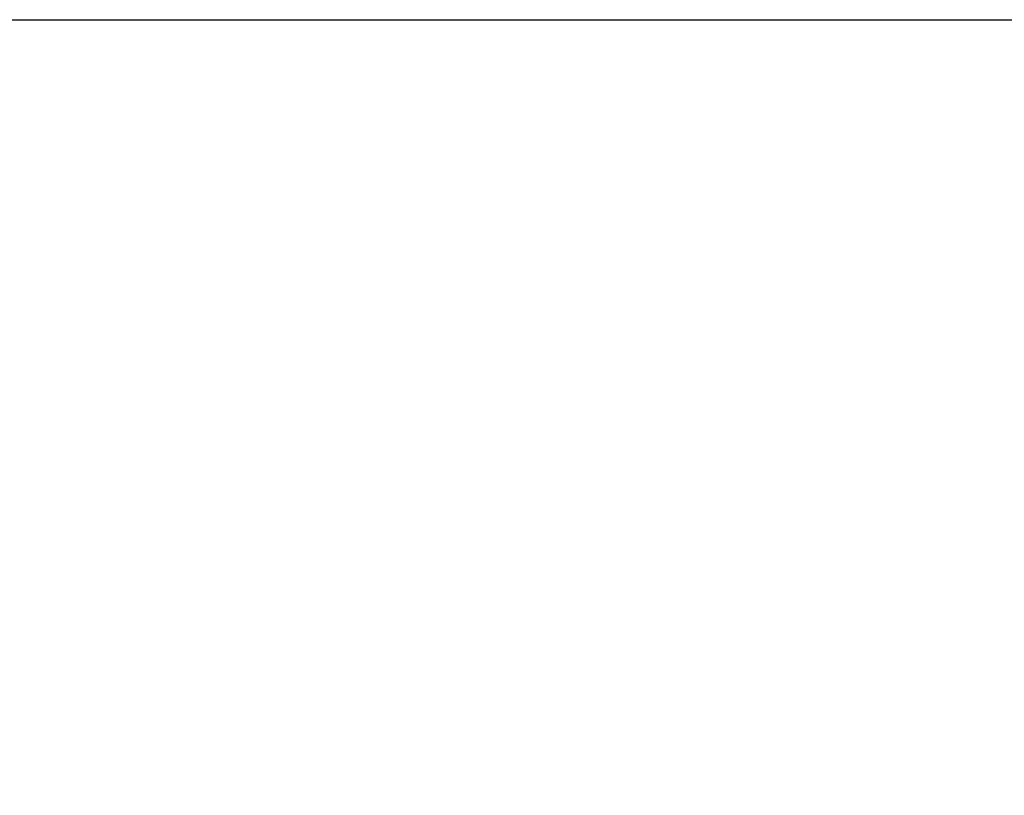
# Model space of a CAD drawing. Header units: millimetres. Extents: x -347 to 347, y -351 to 323.
# Tile 242 of 256: x 0.00149 to 0.00372, y -0.00176 to 0. Entities that reach past the tile are written whole.
import ezdxf

# ---------------------------------------------------------------- set-up
doc = ezdxf.new("R2010")
doc.units = ezdxf.units.MM
doc.layers.add('osy', color=6, linetype='Continuous')
doc.layers.add('podnoz', color=7, linetype='Continuous')

msp = doc.modelspace()

# ---------------------------------------------------------------- linework, layer by layer
at = {"layer": 'osy'}
msp.add_line((-200, 0), (200, 0), dxfattribs=at)

# ---------------------------------------------------------------- meshes
at = {"layer": 'podnoz'}
mesh = msp.add_polyface(dxfattribs=at)
corners = [(-2.546875, -13.7662354, 207.0626068), (0, -14, 207.0626068), (0, -14, 342.0626221), (-2.546875, -13.7662354, 342.0626221), (-5.1533203, -13.0170898, 207.0626068), (-5.1533203, -13.0170898, 342.0626221), (-7.6611328, -11.7178955, 207.0626068), (-7.6611328, -11.7178955, 342.0626221), (-9.8994141, -9.8995361, 207.0626068), (-9.8994141, -9.8995361, 342.0626221), (-11.7177734, -7.6608887, 207.0626068), (-11.7177734, -7.6608887, 342.0626221), (-7.1298828, -7.1298828, 173.3298798), (-8.1572266, -5.9266357, 173.3298798), (-16.2880859, -11.8338623, 172.4610291), (-14.2363281, -14.236084, 172.4610291), (0, 0, 173.619812), (-11.0078125, -15.1501465, 172.6177216), (-8.2597656, -11.3685303, 173.0562592), (-5.5078125, -7.5803223, 173.3694916), (-2.7529297, -3.7894287, 173.5572968), (-6.2216797, -19.147583, 172.4610291), (-9.140625, -17.9385986, 172.4610291), (-13.671875, -26.8337402, 171.0161438), (-9.3066406, -28.6422119, 171.0161438), (-3.1152344, -9.5895996, 173.3298798), (-4.578125, -8.9841309, 173.3298798), (-3.1494141, -19.8851318, 172.4610291), (-4.7109375, -29.7454834, 171.0161438), (-1.5771484, -9.9589844, 173.3298798), (0, -20.1329346, 172.4610291), (0, -30.1162109, 171.0161438), (0, -10.0831299, 173.3298798), (-13.7470703, -18.9210205, 172.0542755), (-23.2441406, -9.2023926, 260.9290161), (-4.5488281, -24.5826416, 260.9290161), (0, -25, 260.9290161), (17.6777344, -17.6776123, 260.9290161), (-23.2441406, -9.2023926, 143.0050201), (0, -25, 143.0050201), (-4.5488281, -24.5826416, 143.0050201), (-4.5488281, -24.5826416, 143.0050201), (-4.5488281, -24.5826416, 260.9290161), (-9.2021484, -23.244751, 260.9290161), (-9.2021484, -23.244751, 143.0050201), (-13.6796875, -20.9249268, 260.9290161), (-13.6796875, -20.9249268, 143.0050201), (0, -25, 143.0050201), (0, -25, 260.9290161), (-7.3613281, -18.5958252, 164.0050201), (-10.9443359, -16.7398682, 164.0050201), (-10.9443359, -16.7398682, 45), (-7.3613281, -18.5958252, 45), (-3.6386719, -19.6661377, 164.0050201), (-3.6386719, -19.6661377, 45), (0, -20, 164.0050201), (0, -20, 45)]
mesh.append_faces([[corners[k] for k in face] for face in [(0, 1, 2, 3), (4, 0, 3, 5), (6, 4, 5, 7), (8, 6, 7, 9), (10, 8, 9, 11), (12, 13, 14, 15), (16, 13, 12, 12), (12, 15, 17, 18), (16, 12, 19, 20), (12, 18, 19, 19), (21, 22, 23, 24), (25, 26, 22, 21), (16, 26, 25, 25), (27, 21, 24, 28), (29, 25, 21, 27), (16, 25, 29, 29), (30, 27, 28, 31), (32, 29, 27, 30), (16, 29, 32, 32), (22, 18, 17, 17), (26, 19, 18, 18), (17, 33, 22, 22), (19, 26, 20, 20), (22, 26, 18, 18), (34, 35, 36, 36), (36, 37, 34, 34), (38, 39, 40, 40), (41, 42, 43, 44), (44, 43, 45, 46), (47, 48, 42, 41), (49, 50, 51, 52), (53, 49, 52, 54), (55, 53, 54, 56)]])

doc.saveas('drawing.dxf')
